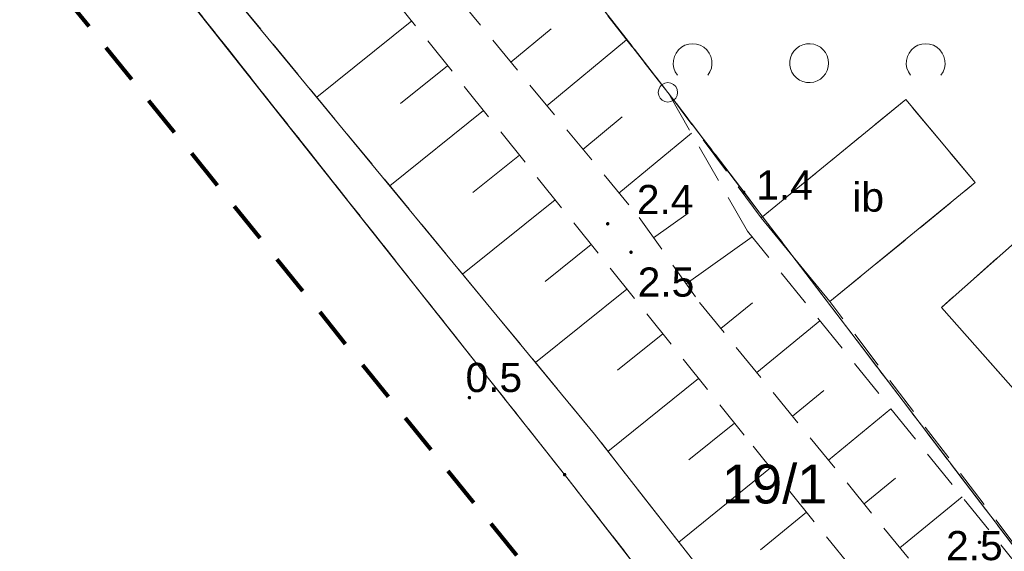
# Model space of a CAD drawing. Extents: x 5474185 to 5474933, y 5916077 to 5916824.
# Tile 20 of 256: x 5474375 to 5474400, y 5916457 to 5916470. Entities that reach past the tile are written whole.
import ezdxf
from ezdxf.enums import TextEntityAlignment as Align

# ---------------------------------------------------------------- set-up
doc = ezdxf.new("R2010")
doc.units = 0
for name, pattern in [('216-500', [2.5, 1.5, -1]), ('PRZER1-1', [1, 0.5, -0.5]), ('PRZER2-1', [1.5, 1, -0.5]), ('PRZER3-1', [2, 1.5, -0.5])]:
    doc.linetypes.add(name, pattern=pattern)
for name, color, linetype, lineweight in [('GEPPGD', 253, 'CONTINUOUS', 18), ('GESDZI', 253, 'CONTINUOUS', 18), ('GESDZI_O', 253, 'CONTINUOUS', 18), ('GESKKL', 253, 'CONTINUOUS', 18), ('GESUZY', 253, 'CONTINUOUS', 18), ('GSPWPN', 253, 'CONTINUOUS', 13), ('GSPWPN_O', 253, 'CONTINUOUS', 13), ('GSSIIN', 253, 'CONTINUOUS', 18), ('GSSIIN_O', 253, 'CONTINUOUS', 18), ('GSSWWP', 254, 'CONTINUOUS', 18), ('GSSZAD', 254, 'CONTINUOUS', 18), ('GSSZSN', 254, 'CONTINUOUS', 18), ('Sieć wodociągowa', 253, 'CONTINUOUS', 40)]:
    doc.layers.add(name, color=color, linetype=linetype, lineweight=lineweight)
doc.styles.add('Arial', font='arial.ttf')

msp = doc.modelspace()

# ---------------------------------------------------------------- hatches: boundary and pattern name
at = {"layer": 'GEPPGD'}
msp.add_hatch(color=256, dxfattribs=at).paths.add_polyline_path([(5474389.05, 5916458.645), (5474389.036094, 5916458.647202), (5474389.02355, 5916458.653594), (5474389.013594, 5916458.66355), (5474389.007202, 5916458.676094), (5474389.005, 5916458.69), (5474389.007202, 5916458.703906), (5474389.013594, 5916458.71645), (5474389.02355, 5916458.726406), (5474389.036094, 5916458.732798), (5474389.05, 5916458.735), (5474389.063906, 5916458.732798), (5474389.07645, 5916458.726406), (5474389.086406, 5916458.71645), (5474389.092798, 5916458.703906), (5474389.095, 5916458.69), (5474389.092798, 5916458.676094), (5474389.086406, 5916458.66355), (5474389.07645, 5916458.653594), (5474389.063906, 5916458.647202)])
at = {"layer": 'GSPWPN'}
for points in [[(5474393.66, 5916465.905), (5474393.648353, 5916465.906533), (5474393.6375, 5916465.911029), (5474393.62818, 5916465.91818), (5474393.621029, 5916465.9275), (5474393.616533, 5916465.938353), (5474393.615, 5916465.95), (5474393.616533, 5916465.961647), (5474393.621029, 5916465.9725), (5474393.62818, 5916465.98182), (5474393.6375, 5916465.988971), (5474393.648353, 5916465.993467), (5474393.66, 5916465.995), (5474393.671647, 5916465.993467), (5474393.6825, 5916465.988971), (5474393.69182, 5916465.98182), (5474393.698971, 5916465.9725), (5474393.703467, 5916465.961647), (5474393.705, 5916465.95), (5474393.703467, 5916465.938353), (5474393.698971, 5916465.9275), (5474393.69182, 5916465.91818), (5474393.6825, 5916465.911029), (5474393.671647, 5916465.906533)], [(5474390.16, 5916465.095), (5474390.148353, 5916465.096533), (5474390.1375, 5916465.101029), (5474390.12818, 5916465.10818), (5474390.121029, 5916465.1175), (5474390.116533, 5916465.128353), (5474390.115, 5916465.14), (5474390.116533, 5916465.151647), (5474390.121029, 5916465.1625), (5474390.12818, 5916465.17182), (5474390.1375, 5916465.178971), (5474390.148353, 5916465.183467), (5474390.16, 5916465.185), (5474390.171647, 5916465.183467), (5474390.1825, 5916465.178971), (5474390.19182, 5916465.17182), (5474390.198971, 5916465.1625), (5474390.203467, 5916465.151647), (5474390.205, 5916465.14), (5474390.203467, 5916465.128353), (5474390.198971, 5916465.1175), (5474390.19182, 5916465.10818), (5474390.1825, 5916465.101029), (5474390.171647, 5916465.096533)], [(5474390.76, 5916464.365), (5474390.748353, 5916464.366533), (5474390.7375, 5916464.371029), (5474390.72818, 5916464.37818), (5474390.721029, 5916464.3875), (5474390.716533, 5916464.398353), (5474390.715, 5916464.41), (5474390.716533, 5916464.421647), (5474390.721029, 5916464.4325), (5474390.72818, 5916464.44182), (5474390.7375, 5916464.448971), (5474390.748353, 5916464.453467), (5474390.76, 5916464.455), (5474390.771647, 5916464.453467), (5474390.7825, 5916464.448971), (5474390.79182, 5916464.44182), (5474390.798971, 5916464.4325), (5474390.803467, 5916464.421647), (5474390.805, 5916464.41), (5474390.803467, 5916464.398353), (5474390.798971, 5916464.3875), (5474390.79182, 5916464.37818), (5474390.7825, 5916464.371029), (5474390.771647, 5916464.366533)], [(5474386.6, 5916460.625), (5474386.588353, 5916460.626533), (5474386.5775, 5916460.631029), (5474386.56818, 5916460.63818), (5474386.561029, 5916460.6475), (5474386.556533, 5916460.658353), (5474386.555, 5916460.67), (5474386.556533, 5916460.681647), (5474386.561029, 5916460.6925), (5474386.56818, 5916460.70182), (5474386.5775, 5916460.708971), (5474386.588353, 5916460.713467), (5474386.6, 5916460.715), (5474386.611647, 5916460.713467), (5474386.6225, 5916460.708971), (5474386.63182, 5916460.70182), (5474386.638971, 5916460.6925), (5474386.643467, 5916460.681647), (5474386.645, 5916460.67), (5474386.643467, 5916460.658353), (5474386.638971, 5916460.6475), (5474386.63182, 5916460.63818), (5474386.6225, 5916460.631029), (5474386.611647, 5916460.626533)], [(5474399.73, 5916456.905), (5474399.718353, 5916456.906533), (5474399.7075, 5916456.911029), (5474399.69818, 5916456.91818), (5474399.691029, 5916456.9275), (5474399.686533, 5916456.938353), (5474399.685, 5916456.95), (5474399.686533, 5916456.961647), (5474399.691029, 5916456.9725), (5474399.69818, 5916456.98182), (5474399.7075, 5916456.988971), (5474399.718353, 5916456.993467), (5474399.73, 5916456.995), (5474399.741647, 5916456.993467), (5474399.7525, 5916456.988971), (5474399.76182, 5916456.98182), (5474399.768971, 5916456.9725), (5474399.773467, 5916456.961647), (5474399.775, 5916456.95), (5474399.773467, 5916456.938353), (5474399.768971, 5916456.9275), (5474399.76182, 5916456.91818), (5474399.7525, 5916456.911029), (5474399.741647, 5916456.906533)]]:
    msp.add_hatch(color=256, dxfattribs=at).paths.add_polyline_path(points)

# ---------------------------------------------------------------- linework, layer by layer
at = {"layer": 'GEPPGD', "elevation": 10.24, "flags": 128}
msp.add_lwpolyline([(5474391.71, 5916468.77), (5474391.787254, 5916468.757764), (5474391.856946, 5916468.722254), (5474391.912254, 5916468.666946), (5474391.947764, 5916468.597254), (5474391.96, 5916468.52), (5474391.947764, 5916468.442746), (5474391.912254, 5916468.373054), (5474391.856946, 5916468.317746), (5474391.787254, 5916468.282236), (5474391.71, 5916468.27), (5474391.632746, 5916468.282236), (5474391.563054, 5916468.317746), (5474391.507746, 5916468.373054), (5474391.472236, 5916468.442746), (5474391.46, 5916468.52), (5474391.472236, 5916468.597254), (5474391.507746, 5916468.666946), (5474391.563054, 5916468.722254), (5474391.632746, 5916468.757764), (5474391.71, 5916468.77)], close=True, dxfattribs=at)
at = {"layer": 'GESDZI', "linetype": 'Continuous', "lineweight": 13}
for p, q in [((5474391.71, 5916468.52, 10.22), (5474342.29, 5916532.08, 10.22)), ((5474342.29, 5916532.08, 10.22), (5474391.71, 5916468.52, 10.22)), ((5474371.68, 5916480.63, 10.22), (5474389.05, 5916458.69, 10.22)), ((5474389.05, 5916458.69, 10.22), (5474371.68, 5916480.63, 10.22)), ((5474426.18, 5916423.3, 10.22), (5474391.71, 5916468.52, 10.22)), ((5474391.71, 5916468.52, 10.22), (5474426.18, 5916423.3, 10.22)), ((5474389.05, 5916458.69, 10.22), (5474419.8, 5916419.3, 10.22)), ((5474419.8, 5916419.3, 10.22), (5474389.05, 5916458.69, 10.22))]:
    msp.add_line(p, q, dxfattribs=at)
at = {"layer": 'GESKKL', "linetype": 'PRZER3-1', "lineweight": 13}
for p, q in [((5474382.25, 5916480.68, 10.06), (5474391.71, 5916468.52, 10.06)), ((5474391.71, 5916468.52, 10.06), (5474426.18, 5916423.3, 10.06))]:
    msp.add_line(p, q, dxfattribs=at)
at = {"layer": 'GESUZY', "linetype": 'PRZER1-1', "lineweight": 13}
for p, q in [((5474389.05, 5916458.69, 10.08), (5474371.68, 5916480.63, 10.08)), ((5474371.68, 5916480.63, 10.08), (5474389.05, 5916458.69, 10.08)), ((5474391.71, 5916468.52, 10.08), (5474382.25, 5916480.68, 10.08)), ((5474382.25, 5916480.68, 10.08), (5474391.71, 5916468.52, 10.08)), ((5474426.18, 5916423.3, 10.08), (5474391.71, 5916468.52, 10.08)), ((5474391.71, 5916468.52, 10.08), (5474426.18, 5916423.3, 10.08)), ((5474419.8, 5916419.3, 10.08), (5474389.05, 5916458.69, 10.08)), ((5474389.05, 5916458.69, 10.08), (5474419.8, 5916419.3, 10.08))]:
    msp.add_line(p, q, dxfattribs=at)
at = {"layer": 'GSSIIN', "linetype": 'Continuous', "lineweight": 13}
for p, q in [((5474397.83, 5916468.34, 10.18), (5474394.11, 5916465.29, 10.18)), ((5474399.62, 5916466.2, 10.18), (5474397.83, 5916468.34, 10.18)), ((5474404.66, 5916468.22, 10.18), (5474398.75, 5916462.99, 10.18)), ((5474395.88, 5916463.14, 10.18), (5474399.62, 5916466.2, 10.18)), ((5474394.11, 5916465.29, 10.18), (5474395.88, 5916463.14, 10.18)), ((5474398.75, 5916462.99, 10.18), (5474402.23, 5916459.06, 10.18))]:
    msp.add_line(p, q, dxfattribs=at)
at = {"layer": 'GSSWWP', "linetype": 'Continuous', "lineweight": 13}
for p, q in [((5474389.82, 5916459.73, 10.06), (5474378.97, 5916472.88, 10.06)), ((5474398.01, 5916449.27, 10.06), (5474389.82, 5916459.73, 10.06))]:
    msp.add_line(p, q, dxfattribs=at)
at = {"layer": 'GSSZAD', "linetype": 'PRZER2-1', "lineweight": 13}
for p, q in [((5474391.71, 5916468.52, 10.1), (5474342.29, 5916532.08, 10.1)), ((5474394.11, 5916465.29, 10.1), (5474391.71, 5916468.52, 10.1)), ((5474397.83, 5916468.34, 10.1), (5474394.11, 5916465.29, 10.1)), ((5474399.62, 5916466.2, 10.1), (5474397.83, 5916468.34, 10.1)), ((5474404.66, 5916468.22, 10.1), (5474398.75, 5916462.99, 10.1)), ((5474395.88, 5916463.14, 10.1), (5474399.62, 5916466.2, 10.1)), ((5474426.18, 5916423.3, 10.1), (5474395.88, 5916463.14, 10.1)), ((5474398.75, 5916462.99, 10.1), (5474402.23, 5916459.06, 10.1))]:
    msp.add_line(p, q, dxfattribs=at)
at = {"layer": 'GSSZAD', "elevation": 10.1, "flags": 128}
for points in [[(5474391.954688, 5916468.958505), (5474391.899433, 5916469.044136), (5474391.862688, 5916469.139191), (5474391.84598, 5916469.239723), (5474391.850002, 5916469.341554), (5474391.874588, 5916469.440454), (5474391.918717, 5916469.532315), (5474391.980554, 5916469.61332), (5474392.057532, 5916469.680104), (5474392.146452, 5916469.729894), (5474392.24362, 5916469.760619), (5474392.345, 5916469.771005), (5474392.44638, 5916469.760619), (5474392.543548, 5916469.729894), (5474392.632468, 5916469.680104), (5474392.709446, 5916469.61332), (5474392.771283, 5916469.532315), (5474392.815412, 5916469.440454), (5474392.839998, 5916469.341554), (5474392.84402, 5916469.239723), (5474392.827312, 5916469.139191), (5474392.790567, 5916469.044136), (5474392.735312, 5916468.958505)], [(5474397.954688, 5916468.958505), (5474397.899433, 5916469.044136), (5474397.862688, 5916469.139191), (5474397.84598, 5916469.239723), (5474397.850002, 5916469.341554), (5474397.874588, 5916469.440454), (5474397.918717, 5916469.532315), (5474397.980554, 5916469.61332), (5474398.057532, 5916469.680104), (5474398.146452, 5916469.729894), (5474398.24362, 5916469.760619), (5474398.345, 5916469.771005), (5474398.44638, 5916469.760619), (5474398.543548, 5916469.729894), (5474398.632468, 5916469.680104), (5474398.709446, 5916469.61332), (5474398.771283, 5916469.532315), (5474398.815412, 5916469.440454), (5474398.839998, 5916469.341554), (5474398.84402, 5916469.239723), (5474398.827312, 5916469.139191), (5474398.790567, 5916469.044136), (5474398.735312, 5916468.958505)]]:
    msp.add_lwpolyline(points, dxfattribs=at)
msp.add_lwpolyline([(5474395.845, 5916469.271005), (5474395.835964, 5916469.365631), (5474395.809184, 5916469.456836), (5474395.765627, 5916469.541325), (5474395.706867, 5916469.616045), (5474395.635028, 5916469.678293), (5474395.552708, 5916469.725821), (5474395.462879, 5916469.756911), (5474395.368791, 5916469.770439), (5474395.273843, 5916469.765916), (5474395.181466, 5916469.743505), (5474395.095, 5916469.704018), (5474395.01757, 5916469.64888), (5474394.951973, 5916469.580084), (5474394.900582, 5916469.500118), (5474394.865254, 5916469.411871), (5474394.847264, 5916469.318533), (5474394.847264, 5916469.223477), (5474394.865254, 5916469.130139), (5474394.900582, 5916469.041892), (5474394.951973, 5916468.961926), (5474395.01757, 5916468.89313), (5474395.095, 5916468.837992), (5474395.181466, 5916468.798505), (5474395.273843, 5916468.776094), (5474395.368791, 5916468.771571), (5474395.462879, 5916468.785099), (5474395.552708, 5916468.816189), (5474395.635028, 5916468.863717), (5474395.706867, 5916468.925965), (5474395.765627, 5916469.000685), (5474395.809184, 5916469.085174), (5474395.835964, 5916469.176379), (5474395.845, 5916469.271005)], close=True, dxfattribs=at)
at = {"layer": 'GSSZSN', "linetype": 'PRZER2-1', "lineweight": 13}
for p, q in [((5474391.71, 5916468.52, 10.06), (5474370.17, 5916495.87, 10.06)), ((5474368.1, 5916493, 10.06), (5474390.97, 5916465.3, 10.06)), ((5474381.77, 5916474.52, 10.06), (5474393.9, 5916459.42, 10.06)), ((5474389.82, 5916459.73, 10.06), (5474378.97, 5916472.88, 10.06)), ((5474393.76, 5916464.95, 10.06), (5474391.71, 5916468.52, 10.06)), ((5474390.97, 5916465.3, 10.06), (5474392.52, 5916463.12, 10.06)), ((5474407.51, 5916447.94, 10.06), (5474393.76, 5916464.95, 10.06)), ((5474392.52, 5916463.12, 10.06), (5474405.22, 5916447.6, 10.06)), ((5474398.01, 5916449.27, 10.06), (5474389.82, 5916459.73, 10.06)), ((5474393.9, 5916459.42, 10.06), (5474404.6, 5916446.24, 10.06))]:
    msp.add_line(p, q, dxfattribs=at)
at = {"layer": 'GSSZSN', "linetype": 'Continuous', "lineweight": 18, "elevation": 10.06, "flags": 128}
for points in [[(5474385.115234, 5916470.355693), (5474382.672113, 5916468.393107)], [(5474387.668434, 5916469.298835), (5474388.707124, 5916470.156411)], [(5474388.595228, 5916468.176309), (5474390.646717, 5916469.870083)], [(5474386.03844, 5916469.206443), (5474384.824407, 5916468.231197)], [(5474386.961645, 5916468.057193), (5474384.548636, 5916466.118796)], [(5474389.522021, 5916467.053782), (5474390.53482, 5916467.889981)], [(5474390.448815, 5916465.931256), (5474392.31281, 5916467.470229)], [(5474387.884851, 5916466.907943), (5474386.685874, 5916465.944792)], [(5474386.425159, 5916463.844485), (5474388.808057, 5916465.758693)], [(5474391.339165, 5916464.780787), (5474392.233163, 5916465.416427)], [(5474392.182688, 5916463.594414), (5474393.88017, 5916464.801339)], [(5474389.731262, 5916464.609443), (5474388.547341, 5916463.658386)], [(5474388.301682, 5916461.570173), (5474390.654468, 5916463.460193)], [(5474393.073229, 5916462.443928), (5474393.889539, 5916463.111914)], [(5474393.995101, 5916461.317357), (5474395.620974, 5916462.647806)], [(5474391.577673, 5916462.310943), (5474390.408808, 5916461.37198)], [(5474390.166982, 5916459.286846), (5474392.500879, 5916461.161692)], [(5474394.916974, 5916460.190785), (5474395.726536, 5916460.853249)], [(5474395.838846, 5916459.064213), (5474397.451224, 5916460.383621)], [(5474393.424084, 5916460.012442), (5474392.249965, 5916459.069259)], [(5474391.994356, 5916456.952983), (5474394.350157, 5916458.865508)], [(5474396.760718, 5916457.937642), (5474397.563534, 5916458.594585)], [(5474397.682591, 5916456.81107), (5474399.281474, 5916458.119435)], [(5474395.27928, 5916457.721036), (5474394.091285, 5916456.756579)]]:
    msp.add_lwpolyline(points, dxfattribs=at)
at = {"layer": 'Sieć wodociągowa', "linetype": '216-500', "lineweight": 80, "ltscale": 0.7, "flags": 128}
msp.add_lwpolyline([(5474639.869806, 5916212.126617), (5474591.959812, 5916281.625874), (5474551.712383, 5916254.056825), (5474329.196562, 5916529.052215), (5474464.624498, 5916643.592803), (5474589.816575, 5916486.173867), (5474604.985748, 5916472.173823), (5474772.523912, 5916261.364361), (5474653.387527, 5916193.483494), (5474639.869806, 5916212.126617)], close=True, dxfattribs=at)

# ---------------------------------------------------------------- texts
at = {"layer": 'GESDZI_O', "linetype": 'Continuous', "lineweight": 0, "style": 'Arial'}
msp.add_text('19/1', height=1, dxfattribs=at).set_placement((5474394.455, 5916457.949186, 10.8), align=Align.CENTER)
at = {"layer": 'GSPWPN_O', "linetype": 'Continuous', "lineweight": 0, "style": 'Arial'}
for s, p in [('1.4', (5474393.982761, 5916465.761044, 10.8)), ('2.4', (5474390.91, 5916465.39, 10.8)), ('2.5', (5474390.932065, 5916463.266895, 10.8)), ('0.5', (5474386.500312, 5916460.813971, 10.8)), ('2.5', (5474398.87, 5916456.49, 10.8))]:
    msp.add_text(s, height=0.75, dxfattribs=at).set_placement(p)
at = {"layer": 'GSSIIN_O', "linetype": 'Continuous', "lineweight": 0, "style": 'Arial'}
msp.add_text('ib', height=0.75, dxfattribs=at).set_placement((5474396.865, 5916465.453878, 10.8), align=Align.CENTER)

doc.saveas('drawing.dxf')
